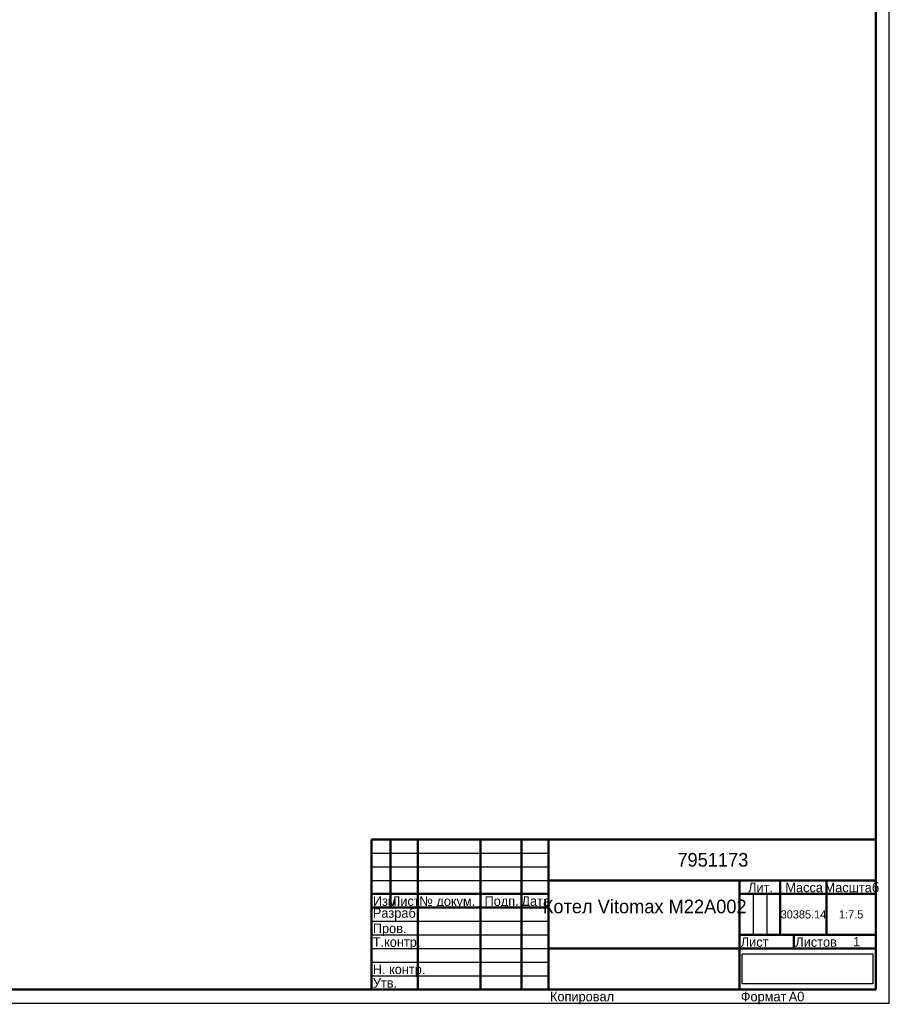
# Model space of a CAD drawing. Header units: millimetres. Extents: x 0 to 4382, y -164 to 841.
# Tile 2 of 6: x 870 to 1189, y 0 to 361. Entities that reach past the tile are written whole.
import ezdxf

# ---------------------------------------------------------------- set-up
doc = ezdxf.new("R2010")
doc.units = ezdxf.units.MM
picture_1 = doc.add_image_def('image1.png', size_in_pixel=(761, 160))

# ---------------------------------------------------------------- blocks, each defined once
blk = doc.blocks.new('_FR1Страница_1')
at = {"color": 7, "linetype": 'Continuous', "lineweight": 25}
for p, q in [((1189, 0), (1189, 841)), ((999, 55), (1064, 55)), ((999, 50), (1064, 50)), ((999, 45), (1064, 45)), ((1139, 40), (1139, 25)), ((1144, 40), (1144, 25)), ((999, 30), (1064, 30)), ((999, 25), (1064, 25)), ((999, 20), (1064, 20)), ((1134, 20), (1184, 20)), ((1154, 20), (1154, 20)), ((999, 15), (1064, 15)), ((999, 10), (1064, 10)), ((0, 0), (1189, 0))]:
    blk.add_line(p, q, dxfattribs=at)
at = {"color": 7, "linetype": 'Continuous', "lineweight": 50}
for p, q in [((1184, 836), (1184, 5)), ((999, 5), (999, 60)), ((999, 60), (1184, 60)), ((1006, 60), (1006, 35)), ((1016, 60), (1016, 5)), ((1039, 60), (1039, 5)), ((1054, 60), (1054, 5)), ((1064, 60), (1064, 5)), ((1064, 45), (1184, 45)), ((1134, 45), (1134, 5)), ((1149, 45), (1149, 25)), ((1166, 45), (1166, 25)), ((999, 40), (1064, 40)), ((1134, 40), (1184, 40)), ((999, 35), (1064, 35)), ((1134, 25), (1184, 25)), ((1154, 25), (1154, 20)), ((1064, 20), (1184, 20)), ((1184, 5), (20, 5))]:
    blk.add_line(p, q, dxfattribs=at)
at = {"color": 7}
for s, insert, char_height, width, attachment_point in [('{\\fT-FLEX Type A|b0|i0;\\l\\C250;\\P}', (1002.5, 59.125), 3.5, 8.75, 2), ('{\\fT-FLEX Type A|b0|i0;\\l\\C250;\\P}', (1006, 59.125), 3.5, 11.75, 1), ('{\\fT-FLEX Type A|b0|i0;\\l\\C250; \\P}', (1016, 59.125), 3.5, 24.75, 1), ('{\\fT-FLEX Type A|b0|i0;\\l\\C250;\\P}', (1054, 59.125), 3.5, 11.75, 1), ('\\pl0.5;{\\fT-FLEX Type A|b0|i0;\\l\\C250;7951173 \\P}', (1124, 52.5), 5, 122.5, 5), ('{\\fT-FLEX Type A|b0|i0;\\l\\C250;\\P}', (1002.5, 54.125), 3.5, 8.75, 2), ('{\\fT-FLEX Type A|b0|i0;\\l\\C250;\\P}', (1006, 54.125), 3.5, 11.75, 1), ('{\\fT-FLEX Type A|b0|i0;\\l\\C250; \\P}', (1016, 54.125), 3.5, 24.75, 1), ('{\\fT-FLEX Type A|b0|i0;\\l\\C250;\\P}', (1054, 54.125), 3.5, 11.75, 1), ('{\\fT-FLEX Type A|b0|i0;\\l\\C250;\\P}', (1002.5, 49.125), 3.5, 8.75, 2), ('{\\fT-FLEX Type A|b0|i0;\\l\\C250;\\P}', (1006, 49.125), 3.5, 11.75, 1), ('{\\fT-FLEX Type A|b0|i0;\\l\\C250; \\P}', (1016, 49.125), 3.5, 24.75, 1), ('{\\fT-FLEX Type A|b0|i0;\\l\\C250;\\P}', (1054, 49.125), 3.5, 11.75, 1), ('{\\fT-FLEX Type A|b0|i0;\\l\\C250; \\P}', (1002.5, 44.125), 3.5, 8.75, 2), ('{\\fT-FLEX Type A|b0|i0;\\l\\C250;\\P}', (1006, 44.125), 3.5, 11.75, 1), ('{\\fT-FLEX Type A|b0|i0;\\l\\C250; \\P}', (1016, 44.125), 3.5, 24.75, 1), ('{\\fT-FLEX Type A|b0|i0;\\l\\C250;\\P}', (1054, 44.125), 3.5, 11.75, 1), ('\\pl0.5;{\\fT-FLEX Type A|b0|i0;\\l\\C250;Лит.\\P}', (1141.5, 44.125), 3.5, 16.75, 2), ('\\pl0.5;{\\fT-FLEX Type A|b0|i0;\\l\\C250;Масса\\P}', (1157.5, 44.125), 3.5, 18.75, 2), ('\\pl0.5;{\\fT-FLEX Type A|b0|i0;\\l\\C250;Масштаб\\P}', (1175, 44.125), 3.5, 19.75, 2), ('\\pl0.5;{\\fT-FLEX Type A|b0|i0;\\l\\C250;Изм.\\H0.857143x;\\P}', (999, 39.125), 3.5, 8.75, 1), ('\\pl0.5;{\\fT-FLEX Type A|b0|i0;\\l\\C250;Лист\\H0.857143x;\\P}', (1006, 39.125), 3.5, 11.75, 1), ('\\pl0.5;{\\fT-FLEX Type A|b0|i0;\\l\\C250;№ докум.\\P}', (1016, 39.125), 3.5, 24.75, 1), ('\\pl0.5;{\\fT-FLEX Type A|b0|i0;\\l\\C250;Подп.\\P}', (1046.5, 39.125), 3.5, 16.75, 2), ('\\pl0.5;{\\fT-FLEX Type A|b0|i0;\\l\\C250;Дата\\H0.857143x;\\P}', (1059, 39.125), 3.5, 11.75, 2), ('\\pl0.5;{\\fT-FLEX Type A|b0|i0;\\l\\C250;Разраб.\\P}', (999, 32.5), 3.5, 18.75, 4), ('\\pl0.5;{\\fT-FLEX Type A|b0|i0;\\l\\C250;\\P}', (1016, 34.125), 3.5, 24.75, 1), ('\\pl0.5;{\\fT-FLEX Type A|b0|i0;\\l\\C250;\\H0.857143x;\\P}', (1054, 34.125), 3.5, 11.75, 1), ('{\\fT-FLEX Type A|b0|i0;\\l\\C250;30385.14\\P}', (1157.5, 32.5), 3, 18.5, 5), ('{\\fT-FLEX Type A|b0|i0;\\l\\C250;1:7.5\\P}', (1175, 32.5), 3, 19.5, 5), ('\\pl0.5;{\\fT-FLEX Type A|b0|i0;\\l\\C250;Пров.\\P}', (999, 29.125), 3.5, 18.75, 1), ('\\pl0.5;{\\fT-FLEX Type A|b0|i0;\\l\\C250;\\P}', (1016, 29.125), 3.5, 24.75, 1), ('\\pl0.5;{\\fT-FLEX Type A|b0|i0;\\l\\C250;\\P}', (1054, 29.125), 3.5, 11.75, 1), ('\\pl0.5;{\\fT-FLEX Type A|b0|i0;\\l\\C250;\\P}', (1157.5, 32.5), 3.5, 18.75, 5), ('\\pl0.5;{\\fT-FLEX Type A|b0|i0;\\l\\C250;\\H0.857143x;\\P}', (1175, 32.5), 3.5, 19.75, 5), ('\\pl0.5;{\\fT-FLEX Type A|b0|i0;\\l\\C250;Т.контр.\\P}', (999, 24.125), 3.5, 18.75, 1), ('\\pl0.5;{\\fT-FLEX Type A|b0|i0;\\l\\C250;\\P}', (1016, 24.125), 3.5, 24.75, 1), ('\\pl0.5;{\\fT-FLEX Type A|b0|i0;\\l\\C250;\\H0.857143x;\\P}', (1054, 24.125), 3.5, 11.75, 1), ('\\pl0.5;{\\fT-FLEX Type A|b0|i0;\\l\\C250;Лист\\P}', (1134, 24.125), 3.5, 11.75, 1), ('\\pl0.5;{\\fT-FLEX Type A|b0|i0;\\l\\C250;\\H0.857143x;\\P}', (1149, 24.125), 3.5, 11.75, 2), ('{\\fT-FLEX Type A|b0|i0;\\l\\C250;\\P}', (1149, 22.5), 3.5, 11.75, 5), ('\\pl0.5;{\\fT-FLEX Type A|b0|i0;\\l\\C250;Листов\\P}', (1154, 24.125), 3.5, 17.75, 1), ('{\\fT-FLEX Type A|b0|i0;\\l\\C250;1\\P}', (1177, 22.5), 3.5, 15.75, 5), ('\\pl0.5;{\\fT-FLEX Type A|b0|i0;\\l\\C250;\\H0.857143x;\\P}', (1177, 24.125), 3.5, 15.75, 2), ('\\pl0.5;{\\fT-FLEX Type A|b0|i0;\\l\\C250;\\P}', (999, 19.125), 3.5, 18.75, 1), ('\\pl0.5;{\\fT-FLEX Type A|b0|i0;\\l\\C250;\\P}', (1016, 19.125), 3.5, 24.75, 1), ('\\pl0.5;{\\fT-FLEX Type A|b0|i0;\\l\\C250;\\P}', (1054, 19.125), 3.5, 11.75, 1), ('{\\fT-FLEX Type A|b0|i0;\\l\\C250;}', (1099, 20), 3, 71.5, 5), ('\\pl0.5;{\\fT-FLEX Type A|b0|i0;\\l\\C250;Н. контр.\\P}', (999, 14.125), 3.5, 18.75, 1), ('\\pl0.5;{\\fT-FLEX Type A|b0|i0;\\l\\C250;\\P}', (1016, 14.125), 3.5, 24.75, 1), ('\\pl0.5;{\\fT-FLEX Type A|b0|i0;\\l\\C250;\\H0.857143x;\\P}', (1054, 14.125), 3.5, 11.75, 1), ('\\pl0.5;{\\fT-FLEX Type A|b0|i0;\\l\\C250;Утв.\\P}', (999, 9.125), 3.5, 18.75, 1), ('\\pl0.5;{\\fT-FLEX Type A|b0|i0;\\l\\C250;\\P}', (1016, 9.125), 3.5, 24.75, 1), ('\\pl0.5;{\\fT-FLEX Type A|b0|i0;\\l\\C250;\\H0.857143x;\\P}', (1054, 9.125), 3.5, 11.75, 1), ('\\pl0.5;{\\fT-FLEX Type A|b0|i0;\\l\\C250;Копировал\\P}', (1064, 4.125), 3.5, 23.566, 1), ('\\pl0.5;{\\fT-FLEX Type A|b0|i0;\\l\\C250;\\P}', (1085.816, 4.125), 3.5, 40.967, 1), ('\\pl0.5;{\\fT-FLEX Type A|b0|i0;\\l\\C250;Формат\\P}', (1134, 4.125), 3.5, 18.675, 1), ('\\pl0.5;{\\fT-FLEX Type A|b0|i0;\\l\\C250;\\P}', (1150.925, 4.125), 3.5, 9.825, 1), ('{\\fT-FLEX Type A|b0|i0;\\l\\C250;A0\\P}', (1154.963, 4.125), 3.5, 9.825, 2)]:
    blk.add_mtext(s, dxfattribs=dict(at, insert=insert, char_height=char_height, width=width, attachment_point=attachment_point))
at = {"color": 7, "insert": (1099, 32.5), "char_height": 5, "width": 72.5, "attachment_point": 5, "line_spacing_factor": 0.69}
blk.add_mtext('\\pl0.5;{\\fT-FLEX Type A|b0|i0;\\l\\C250;Котел Vitomax M22A002\\P\\P}', dxfattribs=at)
image = blk.add_image(picture_1, insert=(1135, 7), size_in_units=(48, 11))
image.dxf.flags = 11
blk = doc.blocks.new('Страница_1')
blk.add_blockref('_FR1Страница_1', (0, 0))

msp = doc.modelspace()

# ---------------------------------------------------------------- block references
msp.add_blockref('Страница_1', (0, 0))

doc.saveas('drawing.dxf')
